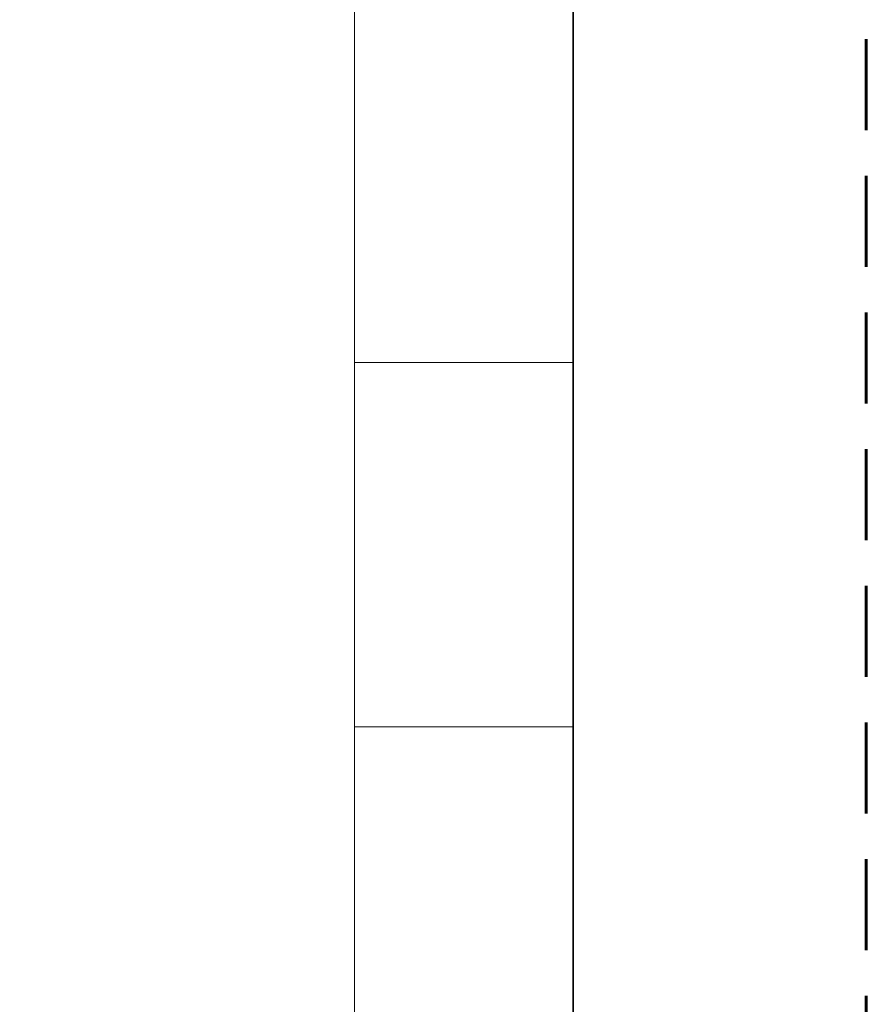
# Model space of a CAD drawing. Header units: millimetres. Extents: x -8040 to 8760, y -10081 to -7111.
# Tile 14 of 21: x 5892 to 6124, y -8194 to -7924. Entities that reach past the tile are written whole.
import ezdxf

# ---------------------------------------------------------------- set-up
doc = ezdxf.new("R2010")
doc.units = ezdxf.units.MM
doc.linetypes.add('DASHEDX2', pattern=[1.5, 1, -0.5])
for name, color, linetype, lineweight in [('PG_PRZERYWANE_ŚREDNIE', 1, 'DASHEDX2', 18), ('PG_WIDOKOWE_CIENKIE', 1, 'Continuous', 18), ('PG_ŚCIANY_SŁUPY', 4, 'Continuous', 35)]:
    doc.layers.add(name, color=color, linetype=linetype, lineweight=lineweight)

msp = doc.modelspace()

# ---------------------------------------------------------------- linework, layer by layer
at = {"layer": 'PG_PRZERYWANE_ŚREDNIE', "color": 18, "lineweight": 60, "ltscale": 25, "true_color": 0x000000}
msp.add_lwpolyline([(5293.25, -7516.6), (6123.97, -7516.6), (6123.97, -9335.33), (5293.25, -9335.33)], close=True, dxfattribs=at)
at = {"layer": 'PG_WIDOKOWE_CIENKIE', "color": 18, "true_color": 0x000000}
for p, q in [((5983.55, -8731.74), (5983.55, -7719.83)), ((6043.55, -8731.74), (6043.55, -7719.83)), ((6043.55, -8017.83), (5983.55, -8017.83)), ((6043.55, -8117.83), (5983.55, -8117.83))]:
    msp.add_line(p, q, dxfattribs=at)
at = {"layer": 'PG_ŚCIANY_SŁUPY', "color": 18, "true_color": 0x000000}
msp.add_lwpolyline([(6043.55, -7875.74), (6043.55, -8731.74)], dxfattribs=at)

doc.saveas('drawing.dxf')
